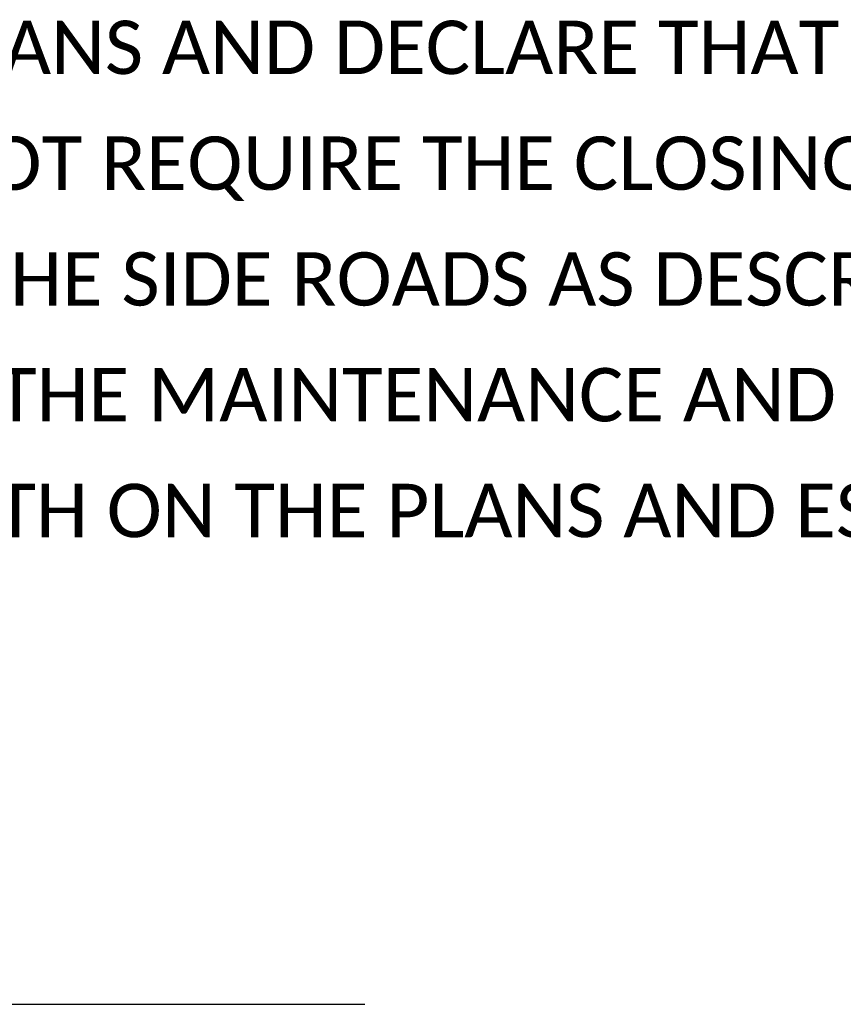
# Model space of a CAD drawing. Header units: feet. Extents: x -18 to 2245837, y -21 to 596159.
# Tile 12 of 35: x 16.9 to 19.06, y 2.18 to 4.76. Entities that reach past the tile are written whole.
import ezdxf

# ---------------------------------------------------------------- set-up
doc = ezdxf.new("R2010")
doc.units = ezdxf.units.FT
doc.header["$MEASUREMENT"] = 0
doc.layers.add('SH_Data', color=7, linetype='Continuous')
doc.layers.add('SH_Text', color=7, linetype='Continuous')
doc.styles.add('P_Straight_Normal', font='calibri.ttf', dxfattribs={"height": 0.14})

msp = doc.modelspace()

# ---------------------------------------------------------------- linework, layer by layer
at = {"layer": 'SH_Data'}
msp.add_line((14.3014, 2.1839), (17.8014, 2.1839), dxfattribs=at)

# ---------------------------------------------------------------- texts
at = {"layer": 'SH_Text', "color": 1, "insert": (14.3032, 4.7614, 3534245.5033), "char_height": 0.14, "width": 6.473883, "attachment_point": 1, "line_spacing_factor": 1.3, "style": 'P_Straight_Normal'}
msp.add_mtext('I HEREBY APPROVE THESE PLANS AND DECLARE THAT THE MAKING OF THIS IMPROVEMENT WILL NOT REQUIRE THE CLOSING TO TRAFFIC OF THE HIGHWAY EXCEPT FOR THE SIDE ROADS AS DESCRIBED ON SHEET 32 AND THAT PROVISIONS FOR THE MAINTENANCE AND SAFETY OF TRAFFIC WILL BE AS SET FORTH ON THE PLANS AND ESTIMATES.', dxfattribs=at)

doc.saveas('drawing.dxf')
